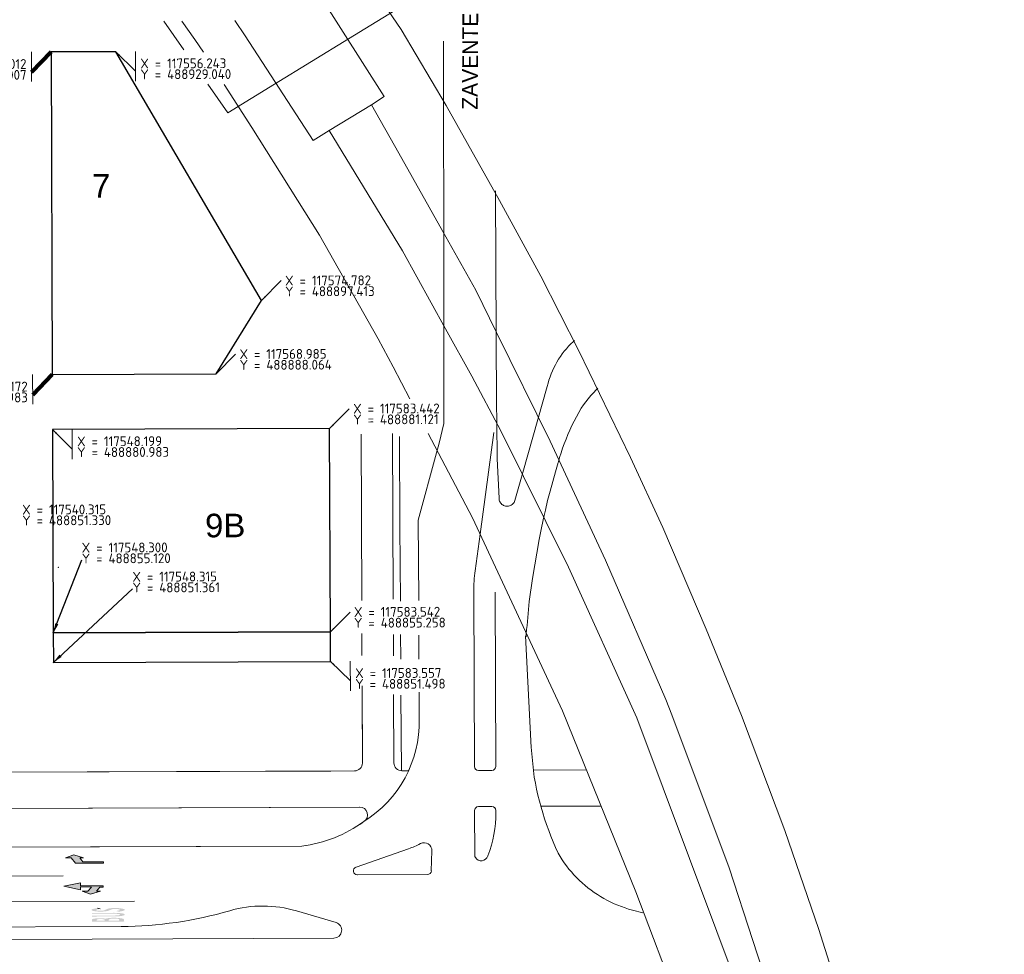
# Model space of a CAD drawing. Header units: millimetres. Extents: x 116880 to 117685, y 488002 to 489197.
# Tile 6 of 8: x 117544 to 117669, y 488814 to 488933. Entities that reach past the tile are written whole.
import ezdxf
from ezdxf.enums import TextEntityAlignment as Align

# ---------------------------------------------------------------- set-up
doc = ezdxf.new("R2010")
doc.units = ezdxf.units.MM
doc.header["$LTSCALE"] = 500
doc.header["$MEASUREMENT"] = 0
doc.linetypes.add('DGN Style 2', pattern=[6.568357, 3.941014, -2.627343])
for name, color, linetype, lineweight in [('B-BH-AL-TOPOGRAFIE_STRAATNAAM-S', 7, 'Continuous', 0), ('B-BH-KW-KUNSTWERK-GV', 7, 'Continuous', 0), ('B-BH-KW-KUNSTWERK_PERRON-GV', 7, 'Continuous', 0), ('B-BH-OG-BEBOUWING_OVERBOUWING-GV', 7, 'Continuous', 0), ('B-PV-VH-KANTVERHARDING-G', 7, 'Continuous', 0), ('N-PV-AL-AANPIJLING-S', 7, 'Continuous', 0), ('N-PV-AL-M', 7, 'Continuous', 0), ('N-PV-GR-GROENSTROOK-G', 7, 'Continuous', 0), ('N-PV-OG-TOPOGRAFIE_BEBOUWING_BOUWBLOK-G', 1, 'Continuous', 30), ('N-PV-VH-KANTVERHARDING-G', 7, 'Continuous', 0), ('N-PV-VV-MARKERING-G', 7, 'Continuous', 0)]:
    doc.layers.add(name, color=color, linetype=linetype, lineweight=lineweight)
doc.styles.add('iba 2.5 mm_0', font='ARIALUNI.TTF')
doc.styles.add('NLCS-T25-A', font='txt', dxfattribs={"height": 0.0025})
doc.styles.add('NLCS-T25_0', font='txt')
doc.styles.get("Standard").update_dxf_attribs({"font": 'txt.shx'})
doc.styles.add('Style-Arial', font='arial.ttf')
doc.styles.add('Style-Univers 45 Light', font='Univers 45 Light.shx')
doc.dimstyles.new('NLCS-M1000-T25-PIJL', dxfattribs={"dimscale": 500, "dimtxt": 2.5, "dimasz": 1.25, "dimexe": 0.625, "dimexo": 0.0625, "dimgap": 1.25, "dimtad": 1, "dimzin": 3, "dimdsep": 46, "dimtxsty": 'NLCS-T25_0', "dimcen": 0.09, "dimadec": 4, "dimazin": 3, "dimtfac": 1, "dimtmove": 2, "dimatfit": 3, "dimfxl": 0.625, "dimfxlon": 1, "dimfrac": 2, "dimtolj": 1, "dimtzin": 3, "dimlwd": 0, "dimlwe": 0, "dimarcsym": 0})
doc.dimstyles.get("Standard").update_dxf_attribs({"dimtxt": 0.18, "dimasz": 0.18, "dimexe": 0.18, "dimexo": 0.0625, "dimgap": 0.09, "dimtad": 0, "dimtih": 1, "dimtoh": 1, "dimdec": 4, "dimzin": 0, "dimdsep": 46, "dimtxsty": 'Standard', "dimcen": 0.09, "dimadec": 0, "dimazin": 0, "dimtfac": 1, "dimtdec": 4, "dimtofl": 0, "dimtmove": 1, "dimatfit": 3, "dimfxl": 1, "dimtolj": 1, "dimtzin": 0, "dimarcsym": 0})

# ---------------------------------------------------------------- blocks, each defined once
blk = doc.blocks.new('pijl rechtsaf bib')
at = {"layer": 'N-PV-VV-MARKERING-G', "linetype": 'Continuous', "lineweight": 0}
blk.add_hatch(color=7, dxfattribs=at).paths.add_polyline_path([(0.009, 0), (-0.009, 0), (-0.009, 0.355), (0.059, 0.414), (0.059, 0.484), (0.097, 0.377), (0.059, 0.254), (0.06, 0.304), (0.009, 0.262)])
at = {"layer": 'N-PV-VV-MARKERING-G', "color": 7, "linetype": 'Continuous', "lineweight": 0, "flags": 128}
blk.add_lwpolyline([(-0.009, 0), (0.009, 0), (0.009, 0.262), (0.06, 0.304), (0.059, 0.254), (0.097, 0.377), (0.059, 0.484), (0.059, 0.414), (-0.009, 0.355), (-0.009, 0)], close=True, dxfattribs=at)
blk = doc.blocks.new('pijl rechtdoor linksaf bib')
at = {"layer": 'N-PV-VV-MARKERING-G', "linetype": 'Continuous', "lineweight": 0}
blk.add_hatch(color=7, dxfattribs=at).paths.add_polyline_path([(0.008, 0), (-0.008, 0), (-0.008, 0.042), (-0.06, 0.085), (-0.06, 0.035), (-0.098, 0.16), (-0.06, 0.265), (-0.06, 0.195), (-0.008, 0.15), (-0.008, 0.29), (-0.043, 0.29), (0, 0.5), (0.043, 0.29), (0.008, 0.29)])
at = {"layer": 'N-PV-VV-MARKERING-G', "color": 7, "linetype": 'Continuous', "lineweight": 0, "flags": 128}
blk.add_lwpolyline([(0, 0.5), (0.043, 0.29), (0.008, 0.29), (0.008, 0), (-0.008, 0), (-0.008, 0.042), (-0.06, 0.085), (-0.06, 0.035), (-0.098, 0.16), (-0.06, 0.265), (-0.06, 0.195), (-0.008, 0.15), (-0.008, 0.29), (-0.043, 0.29), (0, 0.5)], close=True, dxfattribs=at)
blk = doc.blocks.new('busmark 01')
at = {"layer": 'N-PV-VV-MARKERING-G', "linetype": 'Continuous', "lineweight": 0}
h = blk.add_hatch(color=7, dxfattribs=at)
edge = h.paths.add_edge_path()
edge.add_line((0.4093, 0.0002), (0, 0))
edge.add_line((0, 0), (0.0003, -0.0237))
edge.add_spline(control_points=[(0.0003, -0.0237), (0.0001, -0.0262), (0.0033, -0.0289), (0.0063, -0.0314), (0.011, -0.0353), (0.0155, -0.0361), (0.0206, -0.0372), (0.0304, -0.0393), (0.0401, -0.0412), (0.05, -0.0424), (0.0651, -0.0442), (0.0801, -0.0458), (0.0953, -0.0467), (0.1125, -0.0477), (0.1297, -0.0479), (0.1469, -0.0477), (0.1621, -0.0475), (0.1773, -0.0466), (0.1925, -0.0451), (0.2033, -0.044), (0.2139, -0.0416), (0.2246, -0.0395), (0.2281, -0.0388), (0.2313, -0.0377), (0.2346, -0.0362)], knot_values=[0, 0, 0, 0, 0.0405129, 0.0405129, 0.0405129, 0.1045566, 0.1045566, 0.1045566, 0.2284664, 0.2284664, 0.2284664, 0.4173157, 0.4173157, 0.4173157, 0.6315063, 0.6315063, 0.6315063, 0.821063, 0.821063, 0.821063, 0.9562966, 0.9562966, 0.9562966, 1, 1, 1, 1], degree=3, periodic=0)
edge.add_spline(control_points=[(0.2346, -0.0362), (0.2393, -0.0371), (0.2439, -0.0381), (0.2486, -0.0387), (0.2553, -0.0395), (0.262, -0.0403), (0.2688, -0.041), (0.2792, -0.042), (0.2897, -0.0428), (0.3001, -0.0432), (0.3158, -0.0438), (0.3316, -0.0432), (0.3473, -0.0419), (0.3557, -0.0412), (0.3641, -0.0401), (0.3725, -0.0389), (0.3802, -0.0378), (0.3878, -0.0362), (0.3954, -0.0345), (0.3996, -0.0336), (0.4033, -0.032), (0.407, -0.0292), (0.4088, -0.0279), (0.4103, -0.0252), (0.4095, -0.0237)], knot_values=[0, 0, 0, 0, 0.0787287, 0.0787287, 0.0787287, 0.1912766, 0.1912766, 0.1912766, 0.3649779, 0.3649779, 0.3649779, 0.6263718, 0.6263718, 0.6263718, 0.7668618, 0.7668618, 0.7668618, 0.8959529, 0.8959529, 0.8959529, 0.9665547, 0.9665547, 0.9665547, 1, 1, 1, 1], degree=3, periodic=0)
edge.add_line((0.4095, -0.0237), (0.4093, -0.0002))
edge.add_line((0.4093, -0.0002), (0.4093, 0.0002))
edge = h.paths.add_edge_path(flags=16)
edge.add_line((0.1953, -0.0108), (0.0635, -0.0107))
edge.add_line((0.0635, -0.0107), (0.0638, -0.0219))
edge.add_spline(control_points=[(0.0638, -0.0219), (0.0631, -0.0235), (0.0631, -0.0256), (0.064, -0.0272), (0.0648, -0.0286), (0.0657, -0.0298), (0.0671, -0.0305), (0.0693, -0.0316), (0.0716, -0.0323), (0.0739, -0.0329), (0.0763, -0.0335), (0.0786, -0.0343), (0.081, -0.0346), (0.0894, -0.0357), (0.0977, -0.0361), (0.1061, -0.0363), (0.118, -0.0366), (0.1298, -0.0367), (0.1417, -0.0365), (0.1525, -0.0363), (0.1633, -0.0353), (0.1741, -0.0342), (0.1761, -0.034), (0.1781, -0.0337), (0.1801, -0.0328), (0.1861, -0.0302), (0.1947, -0.0261), (0.1953, -0.0221)], knot_values=[0, 0, 0, 0, 0.0372633, 0.0372633, 0.0372633, 0.0690739, 0.0690739, 0.0690739, 0.1197377, 0.1197377, 0.1197377, 0.1710309, 0.1710309, 0.1710309, 0.3477826, 0.3477826, 0.3477826, 0.5979052, 0.5979052, 0.5979052, 0.8261141, 0.8261141, 0.8261141, 0.8694013, 0.8694013, 0.8694013, 1, 1, 1, 1], degree=3, periodic=0)
edge.add_line((0.1953, -0.0221), (0.1954, -0.0109))
edge.add_line((0.1954, -0.0109), (0.1953, -0.0108))
edge = h.paths.add_edge_path(flags=16)
edge.add_line((0.3491, -0.0109), (0.2486, -0.0111))
edge.add_line((0.2486, -0.0111), (0.2486, -0.0223))
edge.add_spline(control_points=[(0.2486, -0.0223), (0.249, -0.0236), (0.2507, -0.0248), (0.2522, -0.0258), (0.2542, -0.0271), (0.2561, -0.0279), (0.2583, -0.0283), (0.2648, -0.0295), (0.2712, -0.0305), (0.2777, -0.0309), (0.2859, -0.0314), (0.2942, -0.0319), (0.3024, -0.0319), (0.3117, -0.0319), (0.3209, -0.0313), (0.3302, -0.0307), (0.334, -0.0305), (0.3378, -0.03), (0.3415, -0.029), (0.3434, -0.0285), (0.3449, -0.0273), (0.3465, -0.0258), (0.3477, -0.0247), (0.3487, -0.0235), (0.3491, -0.0222)], knot_values=[0, 0, 0, 0, 0.0475752, 0.0475752, 0.0475752, 0.1100406, 0.1100406, 0.1100406, 0.2955057, 0.2955057, 0.2955057, 0.5297382, 0.5297382, 0.5297382, 0.7933978, 0.7933978, 0.7933978, 0.901674, 0.901674, 0.901674, 0.9579227, 0.9579227, 0.9579227, 1, 1, 1, 1], degree=3, periodic=0)
edge.add_line((0.3491, -0.0222), (0.3491, -0.0109))
h = blk.add_hatch(color=7, dxfattribs=at)
edge = h.paths.add_edge_path()
edge.add_spline(control_points=[(0.0657, -0.1251), (0.0451, -0.128), (0.0251, -0.1332), (0.0048, -0.1383), (0.0002, -0.1395), (-0.0037, -0.1414), (-0.0077, -0.1448), (-0.0091, -0.146), (-0.01, -0.1481), (-0.0095, -0.1495), (-0.0088, -0.1514), (-0.007, -0.1534), (-0.0049, -0.1544), (0.0074, -0.1601), (0.0196, -0.1625), (0.0323, -0.1646), (0.0487, -0.1673), (0.065, -0.1703), (0.0815, -0.1714), (0.0948, -0.1723), (0.108, -0.1726), (0.1213, -0.1723), (0.1374, -0.172), (0.1536, -0.1709), (0.1697, -0.1696), (0.18, -0.1688), (0.1908, -0.169), (0.2004, -0.1651), (0.2086, -0.1618), (0.2167, -0.1584), (0.2248, -0.155), (0.2346, -0.151), (0.2444, -0.1469), (0.2542, -0.1429), (0.2611, -0.1401), (0.2685, -0.1389), (0.2759, -0.1381), (0.2835, -0.1373), (0.2912, -0.1369), (0.2988, -0.137), (0.307, -0.1371), (0.3151, -0.1376), (0.3233, -0.1381), (0.3332, -0.1387), (0.3429, -0.1397), (0.3526, -0.1422), (0.3552, -0.1429), (0.3599, -0.1468), (0.358, -0.1479), (0.3518, -0.1515), (0.3424, -0.1548), (0.334, -0.1564), (0.3241, -0.1583), (0.3143, -0.1602), (0.3044, -0.1613)], knot_values=[0, 0, 0, 0, 0.1206497, 0.1206497, 0.1206497, 0.1479282, 0.1479282, 0.1479282, 0.1576727, 0.1576727, 0.1576727, 0.1706853, 0.1706853, 0.1706853, 0.2453686, 0.2453686, 0.2453686, 0.3415329, 0.3415329, 0.3415329, 0.4186115, 0.4186115, 0.4186115, 0.5124671, 0.5124671, 0.5124671, 0.5725422, 0.5725422, 0.5725422, 0.6236717, 0.6236717, 0.6236717, 0.685227, 0.685227, 0.685227, 0.7282572, 0.7282572, 0.7282572, 0.7726462, 0.7726462, 0.7726462, 0.8201298, 0.8201298, 0.8201298, 0.8774118, 0.8774118, 0.8774118, 0.892614, 0.892614, 0.892614, 0.9419099, 0.9419099, 0.9419099, 1, 1, 1, 1], degree=3, periodic=0)
edge.add_line((0.3044, -0.1613), (0.3396, -0.1702))
edge.add_spline(control_points=[(0.3396, -0.1702), (0.3469, -0.1694), (0.3541, -0.1684), (0.3613, -0.1675), (0.3742, -0.1658), (0.3868, -0.1631), (0.3995, -0.1596), (0.4058, -0.1579), (0.4127, -0.1535), (0.4159, -0.1495), (0.4174, -0.1476), (0.4136, -0.1434), (0.4107, -0.1421), (0.3978, -0.1363), (0.385, -0.1339), (0.3717, -0.1323), (0.3544, -0.1302), (0.3371, -0.1277), (0.3197, -0.1271), (0.3051, -0.1266), (0.2905, -0.1268), (0.2759, -0.1274), (0.2617, -0.128), (0.2476, -0.1293), (0.2335, -0.1312), (0.2203, -0.133), (0.2071, -0.1353), (0.1945, -0.1399), (0.1886, -0.1421), (0.183, -0.1448), (0.1772, -0.1471), (0.1683, -0.1506), (0.1596, -0.1543), (0.1502, -0.1571), (0.1405, -0.16), (0.1305, -0.1598), (0.1206, -0.16), (0.111, -0.1602), (0.1013, -0.1597), (0.0917, -0.1591), (0.0807, -0.1584), (0.0701, -0.157), (0.0593, -0.1528), (0.0566, -0.1517), (0.0523, -0.1479), (0.054, -0.1464), (0.0561, -0.1445), (0.0601, -0.1427), (0.0635, -0.1418), (0.0765, -0.1386), (0.0893, -0.1356), (0.1024, -0.1338)], knot_values=[0, 0, 0, 0, 0.0432371, 0.0432371, 0.0432371, 0.1203661, 0.1203661, 0.1203661, 0.158449, 0.158449, 0.158449, 0.1763319, 0.1763319, 0.1763319, 0.2558417, 0.2558417, 0.2558417, 0.3591713, 0.3591713, 0.3591713, 0.4457767, 0.4457767, 0.4457767, 0.5299479, 0.5299479, 0.5299479, 0.6089558, 0.6089558, 0.6089558, 0.6460064, 0.6460064, 0.6460064, 0.7029359, 0.7029359, 0.7029359, 0.7617426, 0.7617426, 0.7617426, 0.8189127, 0.8189127, 0.8189127, 0.8841753, 0.8841753, 0.8841753, 0.9006055, 0.9006055, 0.9006055, 0.9214755, 0.9214755, 0.9214755, 1, 1, 1, 1], degree=3, periodic=0)
edge.add_line((0.1024, -0.1338), (0.0657, -0.1251))
h = blk.add_hatch(color=7, dxfattribs=at)
edge = h.paths.add_edge_path()
edge.add_line((0.4083, -0.0649), (0.1277, -0.0646))
edge.add_spline(control_points=[(0.1277, -0.0646), (0.1081, -0.065), (0.0884, -0.0657), (0.0688, -0.0667), (0.0586, -0.0672), (0.0485, -0.069), (0.0383, -0.0705), (0.0267, -0.0722), (0.0153, -0.0748), (0.0038, -0.0776), (-0.0002, -0.0786), (-0.0037, -0.0802), (-0.0072, -0.0831), (-0.0086, -0.0842), (-0.0096, -0.0863), (-0.009, -0.0876), (-0.0077, -0.0907), (-0.0047, -0.094), (-0.0011, -0.0957), (0.0054, -0.0988), (0.0118, -0.1005), (0.0186, -0.1016), (0.0276, -0.1031), (0.0366, -0.1045), (0.0456, -0.1057), (0.0572, -0.1072), (0.0688, -0.1091), (0.0805, -0.1096), (0.0963, -0.1103), (0.1122, -0.1105), (0.128, -0.1107)], knot_values=[0, 0, 0, 0, 0.2076286, 0.2076286, 0.2076286, 0.3159067, 0.3159067, 0.3159067, 0.4399926, 0.4399926, 0.4399926, 0.4833181, 0.4833181, 0.4833181, 0.5003922, 0.5003922, 0.5003922, 0.540252, 0.540252, 0.540252, 0.612698, 0.612698, 0.612698, 0.7089058, 0.7089058, 0.7089058, 0.8326191, 0.8326191, 0.8326191, 1, 1, 1, 1], degree=3, periodic=0)
edge.add_line((0.128, -0.1107), (0.4082, -0.1109))
edge.add_line((0.4082, -0.1109), (0.4085, -0.1008))
edge.add_line((0.4085, -0.1008), (0.128, -0.1005))
edge.add_spline(control_points=[(0.128, -0.1005), (0.1246, -0.1004), (0.1212, -0.1003), (0.1178, -0.1002), (0.1061, -0.0999), (0.0945, -0.0982), (0.0829, -0.097), (0.0739, -0.0961), (0.0651, -0.0966), (0.0563, -0.092), (0.0542, -0.0909), (0.0517, -0.0888), (0.052, -0.0873), (0.0523, -0.0858), (0.0548, -0.084), (0.0569, -0.0829), (0.0613, -0.0806), (0.0656, -0.0806), (0.0701, -0.0802), (0.0894, -0.0785), (0.1087, -0.0766), (0.128, -0.0755)], knot_values=[0, 0, 0, 0, 0.0650641, 0.0650641, 0.0650641, 0.2885227, 0.2885227, 0.2885227, 0.4610966, 0.4610966, 0.4610966, 0.5017137, 0.5017137, 0.5017137, 0.543704, 0.543704, 0.543704, 0.6296108, 0.6296108, 0.6296108, 1, 1, 1, 1], degree=3, periodic=0)
edge.add_line((0.128, -0.0755), (0.4082, -0.0758))
edge.add_line((0.4082, -0.0758), (0.4077, -0.065))
edge.add_line((0.4077, -0.065), (0.4083, -0.0649))
at = {"layer": 'N-PV-VV-MARKERING-G', "color": 7, "linetype": 'Continuous', "lineweight": 0}
blk.add_line((0.3044, -0.1613), (0.3396, -0.1702), dxfattribs=at)
blk = doc.blocks.new('SAL-COORDINAAT_PIJL-SO_3')
at = {"layer": 'N-PV-AL-AANPIJLING-S', "ltscale": 50.333333}
blk.add_point((0, 0), dxfattribs=at)
at = {"layer": 'N-PV-AL-AANPIJLING-S', "color": 7, "insert": (6, 6.25), "char_height": 2.5, "attachment_point": 1, "line_spacing_factor": 0.66, "style": 'NLCS-T25-A'}
blk.add_mtext('X = 117583.442\\PY = 488881.121', dxfattribs=at)
at = {"layer": 'N-PV-AL-AANPIJLING-S', "color": 7, "linetype": 'Continuous', "lineweight": 0}
blk.add_leader([(0, 0), (5, 5)], dimstyle='Standard', override={"dimtxt": 2.5, "dimasz": 1.25, "dimgap": 1.25, "dimtad": 0, "dimtxsty": 'iba 2.5 mm_0'}, dxfattribs=at)
blk = doc.blocks.new('SAL-COORDINAAT_PIJL_RECHTSONDER-SO_1')
at = {"layer": 'N-PV-AL-AANPIJLING-S', "color": 7, "linetype": 'Continuous', "lineweight": 0, "flags": 128}
blk.add_lwpolyline([(5, 0.04), (5, -7.51)], dxfattribs=at)
at = {"layer": 'N-PV-AL-AANPIJLING-S', "ltscale": 50.333333}
blk.add_point((0, 0), dxfattribs=at)
at = {"layer": 'N-PV-AL-AANPIJLING-S', "color": 7, "insert": (6.24, -7.04), "char_height": 2.5, "attachment_point": 7, "line_spacing_factor": 0.66, "style": 'NLCS-T25-A'}
blk.add_mtext('X = 117583.557\\PY = 488851.498', dxfattribs=at)
at = {"layer": 'N-PV-AL-AANPIJLING-S', "color": 7, "linetype": 'Continuous', "lineweight": 0}
blk.add_leader([(0, 0), (5, -5)], dimstyle='Standard', override={"dimtxt": 2.5, "dimasz": 1.25, "dimgap": 1.25, "dimtad": 1, "dimtxsty": 'iba 2.5 mm_0'}, dxfattribs=at)
blk = doc.blocks.new('SAL-COORDINAAT_PIJL-SO_4')
at = {"layer": 'N-PV-AL-AANPIJLING-S', "ltscale": 50.333333}
blk.add_point((0, 0), dxfattribs=at)
at = {"layer": 'N-PV-AL-AANPIJLING-S', "color": 7, "insert": (6, 6.25), "char_height": 2.5, "attachment_point": 1, "line_spacing_factor": 0.66, "style": 'NLCS-T25-A'}
blk.add_mtext('X = 117583.542\\PY = 488855.258', dxfattribs=at)
at = {"layer": 'N-PV-AL-AANPIJLING-S', "color": 7, "linetype": 'Continuous', "lineweight": 0}
blk.add_leader([(0, 0), (5, 5)], dimstyle='Standard', override={"dimtxt": 2.5, "dimasz": 1.25, "dimgap": 1.25, "dimtad": 0, "dimtxsty": 'iba 2.5 mm_0'}, dxfattribs=at)
blk = doc.blocks.new('SAL-COORDINAAT_PIJL_RECHTSONDER-SO_2')
at = {"layer": 'N-PV-AL-AANPIJLING-S', "color": 7, "linetype": 'Continuous', "lineweight": 0, "flags": 128}
blk.add_lwpolyline([(5, 0.04), (5, -7.51)], dxfattribs=at)
at = {"layer": 'N-PV-AL-AANPIJLING-S', "ltscale": 333.666667}
blk.add_point((0, 0), dxfattribs=at)
at = {"layer": 'N-PV-AL-AANPIJLING-S', "color": 7, "insert": (6.24, -7.04), "char_height": 2.5, "attachment_point": 7, "line_spacing_factor": 0.66, "style": 'NLCS-T25-A'}
blk.add_mtext('X = 117548.199\\PY = 488880.983', dxfattribs=at)
at = {"layer": 'N-PV-AL-AANPIJLING-S', "color": 7, "linetype": 'Continuous', "lineweight": 0}
blk.add_leader([(0, 0), (5, -5)], dimstyle='Standard', override={"dimtxt": 2.5, "dimasz": 1.25, "dimgap": 1.25, "dimtad": 1, "dimtxsty": 'iba 2.5 mm_0'}, dxfattribs=at)
blk = doc.blocks.new('SAL-COORDINAAT_PIJL-SO_7')
at = {"layer": 'N-PV-AL-AANPIJLING-S', "ltscale": 333.666667}
blk.add_point((0, 0), dxfattribs=at)
at = {"layer": 'N-PV-AL-AANPIJLING-S', "color": 7, "insert": (6, 6.25), "char_height": 2.5, "attachment_point": 1, "line_spacing_factor": 0.66, "style": 'NLCS-T25-A'}
blk.add_mtext('X = 117574.782\\PY = 488897.413', dxfattribs=at)
at = {"layer": 'N-PV-AL-AANPIJLING-S', "color": 7, "linetype": 'Continuous', "lineweight": 0}
blk.add_leader([(0, 0), (5, 5)], dimstyle='Standard', override={"dimtxt": 2.5, "dimasz": 1.25, "dimgap": 1.25, "dimtad": 0, "dimtxsty": 'iba 2.5 mm_0'}, dxfattribs=at)
blk = doc.blocks.new('SAL-COORDINAAT_PIJL-SO_8')
at = {"layer": 'N-PV-AL-AANPIJLING-S', "ltscale": 333.666667}
blk.add_point((0, 0), dxfattribs=at)
at = {"layer": 'N-PV-AL-AANPIJLING-S', "color": 7, "insert": (6, 6.25), "char_height": 2.5, "attachment_point": 1, "line_spacing_factor": 0.66, "style": 'NLCS-T25-A'}
blk.add_mtext('X = 117568.985\\PY = 488888.064', dxfattribs=at)
at = {"layer": 'N-PV-AL-AANPIJLING-S', "color": 7, "linetype": 'Continuous', "lineweight": 0}
blk.add_leader([(0, 0), (5, 5)], dimstyle='Standard', override={"dimtxt": 2.5, "dimasz": 1.25, "dimgap": 1.25, "dimtad": 0, "dimtxsty": 'iba 2.5 mm_0'}, dxfattribs=at)
blk = doc.blocks.new('SAL-COORDINAAT_PIJL_LINKSONDER-SO_7')
at = {"layer": 'N-PV-AL-AANPIJLING-S', "color": 7, "linetype": 'Continuous', "lineweight": 0, "flags": 128}
blk.add_lwpolyline([(-5, 0.04), (-5, -7.51)], dxfattribs=at)
at = {"layer": 'N-PV-AL-AANPIJLING-S', "ltscale": 333.666667}
blk.add_point((0, 0), dxfattribs=at)
at = {"layer": 'N-PV-AL-AANPIJLING-S', "color": 7, "insert": (-6.25, -7.04), "char_height": 2.5, "attachment_point": 9, "line_spacing_factor": 0.66, "style": 'NLCS-T25-A'}
blk.add_mtext('X = 117548.172\\PY = 488887.983', dxfattribs=at)
at = {"layer": 'N-PV-AL-AANPIJLING-S', "lineweight": 0}
blk.add_leader([(0, 0), (-5, -5.16)], dimstyle='NLCS-M1000-T25-PIJL', override={"dimscale": 1, "dimlwd": 65534}, dxfattribs=at)
blk = doc.blocks.new('SAL-COORDINAAT_PIJL_LINKSONDER-SO_8')
at = {"layer": 'N-PV-AL-AANPIJLING-S', "color": 7, "linetype": 'Continuous', "lineweight": 0, "flags": 128}
blk.add_lwpolyline([(-5, 0.04), (-5, -7.51)], dxfattribs=at)
at = {"layer": 'N-PV-AL-AANPIJLING-S', "ltscale": 333.666667}
blk.add_point((0, 0), dxfattribs=at)
at = {"layer": 'N-PV-AL-AANPIJLING-S', "color": 7, "insert": (-6.25, -7.04), "char_height": 2.5, "attachment_point": 9, "line_spacing_factor": 0.66, "style": 'NLCS-T25-A'}
blk.add_mtext('X = 117548.012\\PY = 488929.007', dxfattribs=at)
at = {"layer": 'N-PV-AL-AANPIJLING-S', "lineweight": 0}
blk.add_leader([(0, 0), (-5, -5.16)], dimstyle='NLCS-M1000-T25-PIJL', override={"dimscale": 1, "dimlwd": 65534}, dxfattribs=at)
blk = doc.blocks.new('SAL-COORDINAAT_PIJL_RECHTSONDER-SO_4')
at = {"layer": 'N-PV-AL-AANPIJLING-S', "color": 7, "linetype": 'Continuous', "lineweight": 0, "flags": 128}
blk.add_lwpolyline([(5, 0.04), (5, -7.51)], dxfattribs=at)
at = {"layer": 'N-PV-AL-AANPIJLING-S', "ltscale": 333.666667}
blk.add_point((0, 0), dxfattribs=at)
at = {"layer": 'N-PV-AL-AANPIJLING-S', "color": 7, "insert": (6.24, -7.04), "char_height": 2.5, "attachment_point": 7, "line_spacing_factor": 0.66, "style": 'NLCS-T25-A'}
blk.add_mtext('X = 117556.243\\PY = 488929.040', dxfattribs=at)
at = {"layer": 'N-PV-AL-AANPIJLING-S', "color": 7, "linetype": 'Continuous', "lineweight": 0}
blk.add_leader([(0, 0), (5, -5)], dimstyle='Standard', override={"dimtxt": 2.5, "dimasz": 1.25, "dimgap": 1.25, "dimtad": 1, "dimtxsty": 'iba 2.5 mm_0'}, dxfattribs=at)

msp = doc.modelspace()

# ---------------------------------------------------------------- linework, layer by layer
at = {"layer": 'B-BH-KW-KUNSTWERK-GV', "flags": 128}
for points in [[(117651.42, 488799.18), (117645.65, 488817.4), (117641.34, 488829.97), (117635.81, 488844.63), (117631.33, 488855.61), (117625.8, 488868.54), (117621.69, 488877.43), (117615.13, 488891), (117610.29, 488900.48), (117605.04, 488910.1), (117598.24, 488922.2), (117592.55, 488931.85), (117585.46, 488942.25), (117563.53, 488972.32)], [(117595.98, 488880.48), (117601.6, 488869.76), (117613.04, 488845.22), (117622.38, 488822.19), (117627.92, 488807.51), (117632.89, 488792.47), (117640.03, 488769.04), (117642.8, 488759.26), (117645.74, 488746.27), (117652.73, 488718.09), (117654.81, 488706.42), (117658.24, 488689.13), (117660.35, 488675.9), (117661.71, 488666.46), (117663.33, 488656.07), (117666.66, 488626.42), (117668.09, 488609.1), (117669.23, 488592.87)]]:
    msp.add_lwpolyline(points, dxfattribs=at)
at = {"layer": 'B-BH-KW-KUNSTWERK-GV', "color": 7, "flags": 128}
for points in [[(117564.66, 488932.94), (117566.29, 488930.58), (117567.4, 488928.97)], [(117570.04, 488924.85), (117573.54, 488919.39), (117582.13, 488905.7), (117589.61, 488892.5), (117591.52, 488888.96), (117593.65, 488884.9)], [(117639.39, 488799.23), (117622.49, 488844.31), (117613.79, 488863.49), (117605.21, 488880.82), (117601.52, 488887.76), (117598.19, 488893.78), (117592.7, 488903.73), (117583.37, 488919), (117588.76, 488922.3), (117592.25, 488916.13), (117597.85, 488906.17), (117602.01, 488898.71), (117604.65, 488893.34), (117611.48, 488879.49), (117618.51, 488864.35), (117626.18, 488846.66), (117626.94, 488844.68), (117634.25, 488825.24), (117643.25, 488797.51)]]:
    msp.add_lwpolyline(points, dxfattribs=at)
at = {"layer": 'B-BH-KW-KUNSTWERK_PERRON-GV', "color": 7, "linetype": 'DGN Style 2', "flags": 128}
msp.add_lwpolyline([(117571.39, 488933.01), (117572.69, 488931.05), (117581.36, 488917.73), (117583.37, 488919), (117588.76, 488922.3), (117590.38, 488923.36), (117574.44, 488948.32), (117573.36, 488949.87)], dxfattribs=at)
at = {"layer": 'B-BH-OG-BEBOUWING_OVERBOUWING-GV', "color": 7, "flags": 128}
for points in [[(117585.83, 488930.68), (117592.26, 488934.63), (117572.56, 488964.12), (117548.31, 488995.81), (117517.66, 489030.1), (117501.95, 489045.7), (117487.26, 489059.17), (117471.69, 489072.09), (117457.24, 489083.69), (117441.81, 489095.27), (117425.43, 489072.12), (117474.02, 489033.84), (117520.79, 488986.84), (117540.47, 488962.76)], [(117562.35, 488932.93), (117564.91, 488929.27)], [(117567.96, 488924.9), (117570.51, 488921.26), (117576.42, 488924.9), (117585.83, 488930.68)]]:
    msp.add_lwpolyline(points, dxfattribs=at)
at = {"layer": 'B-PV-VH-KANTVERHARDING-G', "color": 7}
for p, q in [((117597.91, 488922.97), (117597.9, 488930.38)), ((117597.94, 488905.39), (117597.91, 488922.97)), ((117604.52, 488911.34), (117604.62, 488892.82)), ((117597.95, 488894.55), (117597.94, 488905.39)), ((117608, 488875.51), (117609.92, 488882.27)), ((117602.57, 488867.69), (117604.3, 488880.62)), ((117601.94, 488863.02), (117602.57, 488867.69)), ((117601.85, 488838.12), (117601.76, 488860.39)), ((117604.56, 488838.13), (117604.47, 488860.31)), ((117609.06, 488840.53), (117608.36, 488854.73)), ((117594.84, 488844.14), (117594.83, 488847.59)), ((117592.6, 488837.59), (117593.39, 488837.59)), ((117609.37, 488837.65), (117616.1, 488837.68)), ((117451.32, 488832.45), (117587.25, 488832.97)), ((117601.89, 488826.8), (117601.87, 488832.52)), ((117604.58, 488832.53), (117604.58, 488832.28)), ((117610.3, 488833.06), (117611.28, 488833.06)), ((117611.28, 488833.06), (117617.96, 488833.08)), ((117458.87, 488827.61), (117579.9, 488828.01)), ((117586.79, 488825.33), (117593.47, 488827.67)), ((117596.44, 488827.4), (117596.36, 488824.87)), ((117603.55, 488826.77), (117603.54, 488826.74)), ((117595.87, 488824.39), (117586.96, 488824.36))]:
    msp.add_line(p, q, dxfattribs=at)
at = {"layer": 'B-PV-VH-KANTVERHARDING-G', "color": 7, "flags": 128}
for points in [[(117597.01, 488878), (117597.35, 488879.25), (117597.97, 488881.77), (117597.95, 488894.55)], [(117604.62, 488892.82), (117604.67, 488884.29), (117604.69, 488881.99)], [(117609.92, 488882.27), (117611.1, 488886.47), (117611.21, 488886.88), (117611.33, 488887.28), (117611.46, 488887.67), (117611.61, 488888.06), (117611.77, 488888.45), (117611.95, 488888.82), (117612.14, 488889.2), (117612.34, 488889.56), (117612.56, 488889.92), (117612.78, 488890.27), (117613.02, 488890.6), (117613.28, 488890.94), (117613.54, 488891.26), (117613.82, 488891.57), (117614.11, 488891.87), (117614.4, 488892.16), (117614.56, 488892.31)], [(117617.55, 488886.26), (117617.32, 488886.04), (117616.98, 488885.67), (117616.64, 488885.3), (117616.32, 488884.91), (117616, 488884.52), (117615.71, 488884.11), (117615.42, 488883.7), (117615.11, 488883.15), (117614.81, 488882.6), (117614.52, 488882.05), (117614.25, 488881.49), (117613.99, 488880.92), (117613.74, 488880.35), (117613.5, 488879.77), (117613.27, 488879.18), (117613.06, 488878.6), (117612.86, 488878), (117612.67, 488877.41), (117612.52, 488876.86)], [(117604.69, 488881.99), (117604.72, 488877.25), (117604.85, 488874.75), (117604.98, 488872.24), (117604.99, 488872.12), (117605.01, 488871.99), (117605.05, 488871.87), (117605.11, 488871.76), (117605.17, 488871.65), (117605.26, 488871.56), (117605.35, 488871.47), (117605.45, 488871.39), (117605.56, 488871.33), (117605.68, 488871.28), (117605.8, 488871.25), (117605.93, 488871.23), (117606.05, 488871.23), (117606.18, 488871.24), (117606.3, 488871.27), (117606.42, 488871.31), (117606.54, 488871.37), (117606.64, 488871.44), (117606.74, 488871.53), (117606.82, 488871.62), (117606.89, 488871.72), (117606.95, 488871.84), (117607, 488871.96), (117608, 488875.51)], [(117592.43, 488859.17), (117592.37, 488868.64), (117592.33, 488880.11)], [(117594.76, 488859.25), (117594.71, 488869.46), (117597.01, 488878)], [(117612.52, 488876.86), (117612.5, 488876.81), (117612.14, 488875.6), (117611.8, 488874.38), (117611.48, 488873.16), (117611.16, 488871.94), (117610.87, 488870.71), (117610.71, 488870.04)], [(117610.71, 488870.04), (117610.59, 488869.48), (117610.32, 488868.25), (117610.07, 488867.01), (117609.25, 488862.03)], [(117609.25, 488862.03), (117608.8, 488859.12), (117608.55, 488856.07), (117608.49, 488855.53), (117608.44, 488855), (117608.42, 488854.6)], [(117592.48, 488851.78), (117592.46, 488854.91)], [(117594.8, 488851.79), (117594.79, 488854.84)], [(117592.58, 488837.59), (117592.51, 488847.21)], [(117609.05, 488840.59), (117609.46, 488836.78), (117609.61, 488836.01), (117609.76, 488835.24), (117609.93, 488834.48), (117610.12, 488833.72), (117610.32, 488832.97), (117610.54, 488832.22), (117610.77, 488831.47), (117611.02, 488830.73), (117611.29, 488829.99), (117611.56, 488829.26), (117611.86, 488828.54), (117612.17, 488827.82), (117612.49, 488827.1), (117612.75, 488826.67), (117613.01, 488826.26), (117613.28, 488825.86), (117613.57, 488825.47), (117613.87, 488825.08), (117614.18, 488824.71), (117614.51, 488824.34), (117614.84, 488823.99), (117615.19, 488823.64), (117615.55, 488823.31), (117615.92, 488822.99), (117616.29, 488822.68), (117616.68, 488822.38), (117617.08, 488822.1), (117617.48, 488821.83), (117617.9, 488821.57), (117618.32, 488821.32), (117618.75, 488821.09), (117619.19, 488820.87), (117619.63, 488820.67), (117620.08, 488820.48), (117620.54, 488820.3), (117621, 488820.14), (117621.46, 488819.99), (117621.93, 488819.86), (117623.27, 488819.53)], [(117453.04, 488837.05), (117586.6, 488837.56)], [(117592.6, 488837.59), (117593.11, 488837.59)], [(117602.35, 488837.62), (117604.06, 488837.63)], [(117602.37, 488833.02), (117604.08, 488833.03)]]:
    msp.add_lwpolyline(points, dxfattribs=at)
msp.add_lwpolyline([(117448.93, 488817.34, 0.072404), (117444.65, 488816.7, 0.864947), (117444.8, 488815.72), (117450.84, 488815.74), (117583.98, 488816.31, 0.863677), (117584.26, 488818.27), (117579.21, 488819.76, 0.143972), (117570.75, 488819.78, -0.070087), (117556.94, 488817.78), (117513.21, 488817.59), (117454.54, 488817.36), (117454.54, 488817.36), (117454.54, 488817.36), (117448.93, 488817.34)], format="xyb", close=True, dxfattribs=at)
at = {"layer": 'B-PV-VH-KANTVERHARDING-G', "color": 7}
for centre, radius, start, end in [((117621.96, 488860.34), 20.2, 172.3721, 179.8582), ((117579.84, 488843.84), 15, 301.9719, 1.0037), ((117604.06, 488838.13), 0.5, 270.2199, 0.2199), ((117587.26, 488831.97), 1, 301.9719, 90.2199), ((117602.37, 488832.52), 0.5, 90.2199, 180.2199), ((117589.58, 488832.23), 15, 338.6599, 0.2199), ((117577.78, 488844.96), 17.08, 277.108, 305.8555), ((117589.5, 488838.99), 12, 289.3103, 297.1864), ((117602.71, 488827.01), 0.875, 212.7005, 342.1149)]:
    msp.add_arc(centre, radius, start, end, dxfattribs=at)
at = {"layer": 'B-PV-VH-KANTVERHARDING-G', "color": 7, "extrusion": (0, 0, -1)}
for centre, radius, start, end in [((-117593.11, 488837.99), 0.5, 203.8103, 236.7952), ((-117602.35, 488838.12), 0.5, 269.7801, 359.7801), ((-117604.08, 488832.53), 0.5, 89.7801, 179.7801), ((-117595.44, 488827.43), 1, 62.8136, 181.6923), ((-117602.39, 488826.8), 0.5, 327.2995, 359.7801), ((-117586.95, 488824.86), 0.5, 269.793, 70.6897), ((-117595.87, 488824.89), 0.5, 181.6923, 269.793)]:
    msp.add_arc(centre, radius, start, end, dxfattribs=at)
at = {"layer": 'N-PV-AL-AANPIJLING-S', "ltscale": 333.666667}
for p in [(117548.93, 488863.44), (117548.31, 488851.36)]:
    msp.add_point(p, dxfattribs=at)
at = {"layer": 'N-PV-GR-GROENSTROOK-G', "color": 7, "lineweight": 0, "ltscale": 0.001}
for p, q in [((117587.6, 488838.57), (117587.57, 488848.38)), ((117453.04, 488837.05), (117586.6, 488837.56)), ((117583.6, 488837.55), (117453.04, 488837.05)), ((117583.6, 488837.55), (117453.04, 488837.05))]:
    msp.add_line(p, q, dxfattribs=at)
at = {"layer": 'N-PV-GR-GROENSTROOK-G', "color": 7, "lineweight": 0, "ltscale": 0.001, "flags": 128}
msp.add_lwpolyline([(117450.68, 488830, 0.145107), (117458.87, 488827.61), (117579.9, 488828.01, 0.126097), (117587.79, 488831.12, 0.755252), (117587.25, 488832.97), (117451.32, 488832.45, 0.717884), (117450.52, 488830.11, 0.003273), (117450.68, 488830)], format="xyb", close=True, dxfattribs=at)
at = {"layer": 'N-PV-GR-GROENSTROOK-G', "color": 7, "lineweight": 0, "ltscale": 0.001}
msp.add_arc((117586.6, 488838.56), 1, 270.2199, 0.1921, dxfattribs=at)
at = {"layer": 'N-PV-OG-TOPOGRAFIE_BEBOUWING_BOUWBLOK-G', "ltscale": 0.001, "flags": 128}
for points in [[(117574.78, 488897.41), (117556.24, 488929.04), (117548.01, 488929.01), (117548.17, 488887.98), (117568.99, 488888.06), (117574.78, 488897.41)], [(117583.54, 488855.26), (117583.44, 488881.12), (117548.2, 488880.98), (117548.3, 488855.12), (117583.54, 488855.26)]]:
    msp.add_lwpolyline(points, close=True, dxfattribs=at)
at = {"layer": 'N-PV-OG-TOPOGRAFIE_BEBOUWING_BOUWBLOK-G', "linetype": 'DGN Style 2', "flags": 128}
msp.add_lwpolyline([(117548.3, 488855.12), (117548.31, 488851.4), (117548.31, 488851.36), (117583.56, 488851.5), (117583.56, 488851.51), (117583.54, 488855.26), (117548.3, 488855.12)], close=True, dxfattribs=at)
at = {"layer": 'N-PV-VH-KANTVERHARDING-G', "color": 7, "lineweight": 0}
for p, q in [((117587.44, 488880.41), (117587.53, 488859.23)), ((117591.44, 488880.5), (117591.53, 488859.4)), ((117587.54, 488855.05), (117587.55, 488852.25)), ((117591.54, 488854.91), (117591.55, 488852.18)), ((117591.57, 488847.29), (117591.61, 488838.58)), ((117587.57, 488847.11), (117587.61, 488838.57))]:
    msp.add_line(p, q, dxfattribs=at)
at = {"layer": 'N-PV-VH-KANTVERHARDING-G', "color": 7, "lineweight": 0, "extrusion": (0, 0, -1)}
msp.add_arc((-117586.61, 488838.56), 1, 179.7769, 269.7801, dxfattribs=at)
at = {"layer": 'N-PV-VH-KANTVERHARDING-G', "color": 7, "lineweight": 0}
msp.add_arc((117592.61, 488838.59), 1, 180.2231, 270.2199, dxfattribs=at)
at = {"layer": 'N-PV-VV-MARKERING-G', "color": 7, "linetype": 'Continuous', "lineweight": 0}
for p, q in [((117465.35, 488823.91), (117549.55, 488824.22)), ((117454.52, 488820.63), (117558.64, 488821.01))]:
    msp.add_line(p, q, dxfattribs=at)

# ---------------------------------------------------------------- block references
at = {"layer": 'N-PV-AL-AANPIJLING-S', "ltscale": 333.666667, "xscale": 0.4999999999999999, "yscale": 0.4999999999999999, "zscale": 0.4999999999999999, "rotation": 0.2231061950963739}
for name, p in [('SAL-COORDINAAT_PIJL_LINKSONDER-SO_8', (117548.01, 488929.01)), ('SAL-COORDINAAT_PIJL_RECHTSONDER-SO_4', (117556.24, 488929.04)), ('SAL-COORDINAAT_PIJL-SO_7', (117574.78, 488897.41)), ('SAL-COORDINAAT_PIJL-SO_8', (117568.99, 488888.06)), ('SAL-COORDINAAT_PIJL_LINKSONDER-SO_7', (117548.17, 488887.98)), ('SAL-COORDINAAT_PIJL_RECHTSONDER-SO_2', (117548.2, 488880.98))]:
    msp.add_blockref(name, p, dxfattribs=at)
at = {"layer": 'N-PV-AL-AANPIJLING-S', "ltscale": 50.333333, "xscale": 0.5, "yscale": 0.5, "zscale": 0.5, "rotation": 0.2231061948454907}
for name, p in [('SAL-COORDINAAT_PIJL-SO_3', (117583.44, 488881.12)), ('SAL-COORDINAAT_PIJL-SO_4', (117583.54, 488855.26)), ('SAL-COORDINAAT_PIJL_RECHTSONDER-SO_1', (117583.56, 488851.5))]:
    msp.add_blockref(name, p, dxfattribs=at)
at = {"layer": 'N-PV-VV-MARKERING-G', "color": 7, "linetype": 'Continuous', "lineweight": 0}
for name, p, xscale, yscale, zscale, rotation in [('pijl rechtsaf bib', (117554.69, 488825.91), 10, 10, 10, 89.7), ('pijl rechtdoor linksaf bib', (117554.64, 488822.87), 9.999999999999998, 9.999999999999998, 9.999999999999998, 89.69999999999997), ('busmark 01', (117557.31, 488818.41), 10, 10, 10, 180.20701886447)]:
    msp.add_blockref(name, p, dxfattribs=dict(at, xscale=xscale, yscale=yscale, zscale=zscale, rotation=rotation))

# ---------------------------------------------------------------- texts
at = {"layer": 'B-BH-AL-TOPOGRAFIE_STRAATNAAM-S', "color": 7, "style": 'Style-Univers 45 Light'}
msp.add_text('ZAVENTEMWEG', height=2, rotation=89.6475, dxfattribs=at).set_placement((117601.32, 488932.14), align=Align.MIDDLE_CENTER)
at = {"layer": 'N-PV-AL-AANPIJLING-S', "color": 7, "char_height": 1.25, "rotation": 0.2231, "line_spacing_factor": 0.66, "style": 'NLCS-T25-A'}
for s, insert, attachment_point in [('X = 117540.315\\PY = 488851.330', (117544.35, 488868.79), 7), ('X = 117548.300\\PY = 488855.120', (117551.91, 488866.58), 1), ('X = 117548.315\\PY = 488851.361', (117558.36, 488862.88), 1)]:
    msp.add_mtext(s, dxfattribs=dict(at, insert=insert, attachment_point=attachment_point))
at = {"layer": 'N-PV-AL-M', "color": 7, "style": 'Style-Arial'}
for s, p in [('7', (117553.22, 488913.47)), ('9B', (117567.59, 488870.27))]:
    msp.add_text(s, height=3, rotation=0.1921, dxfattribs=at).set_placement(p, align=Align.TOP_LEFT)

# ---------------------------------------------------------------- leaders
at = {"layer": 'N-PV-AL-AANPIJLING-S', "color": 7, "linetype": 'Continuous', "lineweight": 0}
for points in [[(117548.3, 488855.12), (117551.92, 488864.43)], [(117548.31, 488851.36), (117558.37, 488860.74)]]:
    msp.add_leader(points, dimstyle='Standard', override={"dimtxt": 2.5, "dimasz": 1.25, "dimgap": 1.25, "dimtad": 0, "dimtxsty": 'iba 2.5 mm_0'}, dxfattribs=at)

doc.saveas('drawing.dxf')
